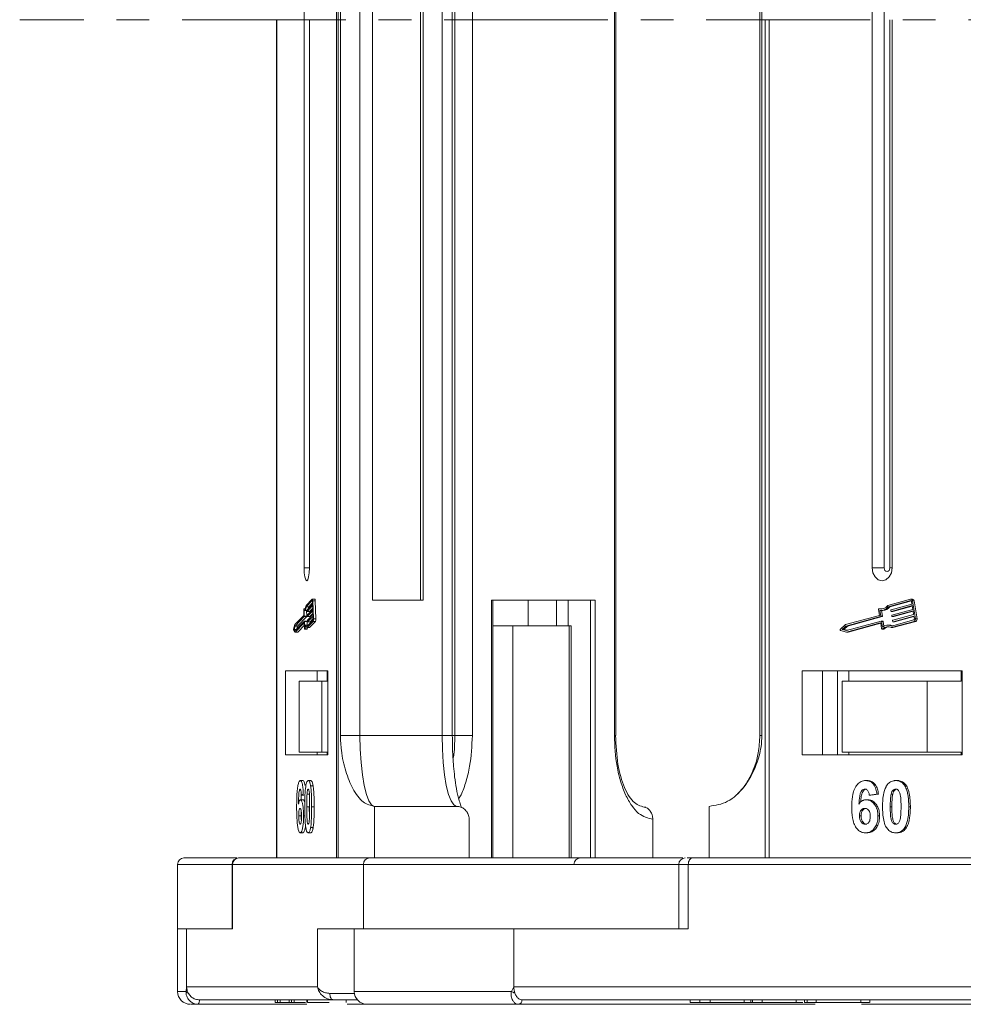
# Model space of a CAD drawing. Header units: millimetres. Extents: x -765 to 710, y 139 to 1172.
# Tile 3 of 76: x -304 to -230, y 369 to 445. Entities that reach past the tile are written whole.
import ezdxf

# ---------------------------------------------------------------- set-up
doc = ezdxf.new("R2010")
doc.units = ezdxf.units.MM
doc.linetypes.add('CENTERX2', pattern=[20.32, 12.7, -2.54, 2.54, -2.54])

msp = doc.modelspace()

# ---------------------------------------------------------------- linework, layer by layer
at = {"color": 7, "linetype": 'Continuous', "lineweight": 15}
for p, q in [((-279.08, 510.493), (-279.08, 445.493)), ((-278.95, 445.493), (-278.95, 510.493)), ((-278.782, 500.993), (-278.782, 445.493)), ((-277.261, 445.493), (-277.261, 500.993)), ((-270.899, 500.993), (-270.899, 445.493)), ((-270.103, 445.493), (-270.103, 500.993)), ((-269.897, 500.993), (-269.897, 445.493)), ((-268.55, 445.493), (-268.55, 500.993)), ((-257.542, 500.993), (-257.542, 445.493)), ((-257.431, 445.493), (-257.431, 500.993)), ((-246.263, 500.993), (-246.263, 445.493)), ((-246.103, 445.493), (-246.103, 500.993)), ((-276.282, 490.493), (-276.282, 445.493)), ((-272.571, 445.493), (-272.571, 490.493)), ((-272.367, 445.493), (-272.367, 490.493)), ((-281.593, 487.993), (-281.593, 445.493)), ((-237.56, 487.993), (-237.56, 445.493)), ((-236.627, 487.993), (-236.627, 445.493)), ((-283.739, 445.493), (-283.739, 380.493)), ((-283.696, 380.493), (-283.696, 445.493)), ((-281.593, 445.493), (-281.593, 402.993)), ((-281.184, 402.993), (-281.184, 445.493)), ((-279.08, 445.493), (-279.08, 380.493)), ((-278.95, 380.493), (-278.95, 445.493)), ((-278.782, 445.493), (-278.782, 389.993)), ((-277.261, 389.993), (-277.261, 445.493)), ((-276.282, 445.493), (-276.282, 400.493)), ((-272.571, 400.493), (-272.571, 445.493)), ((-272.367, 400.493), (-272.367, 445.493)), ((-270.899, 445.493), (-270.899, 389.993)), ((-270.103, 389.993), (-270.103, 445.493)), ((-269.897, 445.493), (-269.897, 389.993)), ((-268.55, 389.993), (-268.55, 445.493)), ((-257.542, 445.493), (-257.542, 389.993)), ((-257.431, 389.993), (-257.431, 445.493)), ((-246.263, 445.493), (-246.263, 389.993)), ((-246.103, 389.993), (-246.103, 445.493)), ((-245.841, 445.493), (-245.841, 380.493)), ((-245.544, 380.493), (-245.544, 445.493)), ((-237.56, 445.493), (-237.56, 402.993)), ((-236.627, 445.493), (-236.627, 402.993)), ((-236.185, 402.993), (-236.185, 445.493)), ((-236.008, 402.993), (-236.008, 445.493)), ((-281.184, 402.993), (-281.593, 402.993)), ((-236.627, 402.993), (-237.56, 402.993)), ((-236.008, 402.993), (-236.185, 402.993)), ((-280.971, 400.56), (-281.437, 400.078)), ((-280.966, 400.445), (-281.425, 399.971)), ((-281.368, 399.73), (-280.942, 400.17)), ((-281.229, 399.971), (-280.946, 400.263)), ((-280.961, 400.445), (-280.966, 400.445)), ((-280.768, 400.563), (-280.964, 400.563)), ((-280.942, 400.17), (-280.952, 400.399)), ((-280.869, 399.045), (-280.928, 400.424)), ((-280.928, 400.424), (-280.733, 400.424)), ((-280.673, 399.045), (-280.733, 400.424)), ((-276.282, 400.493), (-272.367, 400.493)), ((-259.021, 400.493), (-267.072, 400.493)), ((-267.072, 400.493), (-267.072, 380.493)), ((-266.96, 380.493), (-266.96, 400.493)), ((-264.236, 400.493), (-264.236, 398.493)), ((-262.02, 400.493), (-262.02, 398.493)), ((-261.131, 398.493), (-261.131, 400.493)), ((-259.383, 400.493), (-259.383, 380.493)), ((-259.021, 380.493), (-259.021, 400.493)), ((-234.585, 400.56), (-236.353, 400.078)), ((-234.566, 400.445), (-236.306, 399.971)), ((-236.18, 399.971), (-234.52, 400.423)), ((-236.091, 399.73), (-234.474, 400.17)), ((-234.547, 400.445), (-234.566, 400.445)), ((-234.43, 400.563), (-234.557, 400.563)), ((-234.474, 400.17), (-234.512, 400.399)), ((-234.197, 399.045), (-234.423, 400.424)), ((-234.423, 400.424), (-234.297, 400.424)), ((-234.071, 399.045), (-234.297, 400.424)), ((-281.626, 399.747), (-281.606, 399.303)), ((-281.526, 399.818), (-281.614, 399.818)), ((-281.611, 399.817), (-281.527, 399.817)), ((-281.598, 399.685), (-281.579, 399.241)), ((-281.569, 399.675), (-281.373, 399.675)), ((-281.229, 399.971), (-281.425, 399.971)), ((-281.383, 399.241), (-281.402, 399.675)), ((-281.37, 399.637), (-281.372, 399.695)), ((-281.364, 399.614), (-281.168, 399.614)), ((-280.937, 400.055), (-281.363, 399.615)), ((-281.167, 399.615), (-281.363, 399.615)), ((-281.35, 399.327), (-280.925, 399.767)), ((-280.92, 399.652), (-281.345, 399.212)), ((-281.333, 398.925), (-280.907, 399.365)), ((-281.167, 399.615), (-280.929, 399.861)), ((-281.15, 399.212), (-280.911, 399.459)), ((-280.925, 399.767), (-280.937, 400.055)), ((-280.907, 399.365), (-280.92, 399.652)), ((-237.069, 399.747), (-236.996, 399.303)), ((-236.898, 399.818), (-237.024, 399.818)), ((-237.014, 399.817), (-236.887, 399.817)), ((-236.965, 399.685), (-236.893, 399.241)), ((-236.887, 399.817), (-236.898, 399.818)), ((-236.854, 399.675), (-236.728, 399.675)), ((-236.767, 399.241), (-236.838, 399.675)), ((-236.18, 399.971), (-236.306, 399.971)), ((-236.099, 399.637), (-236.108, 399.695)), ((-236.076, 399.614), (-235.95, 399.614)), ((-234.456, 400.055), (-236.072, 399.615)), ((-235.946, 399.615), (-236.072, 399.615)), ((-236.025, 399.327), (-234.408, 399.767)), ((-234.39, 399.652), (-236.006, 399.212)), ((-235.959, 398.925), (-234.342, 399.365)), ((-235.946, 399.615), (-234.45, 400.022)), ((-235.88, 399.212), (-234.384, 399.62)), ((-234.408, 399.767), (-234.456, 400.055)), ((-234.342, 399.365), (-234.39, 399.652)), ((-282.301, 398.585), (-282.404, 398.234)), ((-281.606, 399.303), (-282.301, 398.585)), ((-281.584, 399.206), (-282.292, 398.475)), ((-282.277, 398.13), (-281.569, 398.862)), ((-282.277, 398.01), (-281.587, 398.722)), ((-282.096, 398.475), (-281.388, 399.206)), ((-281.585, 398.722), (-281.587, 398.722)), ((-281.388, 399.206), (-281.584, 399.206)), ((-281.58, 398.7), (-281.562, 398.284)), ((-281.383, 399.241), (-281.579, 399.241)), ((-281.372, 398.862), (-281.568, 398.862)), ((-281.562, 398.839), (-281.543, 398.395)), ((-281.366, 398.839), (-281.562, 398.839)), ((-281.353, 398.547), (-281.366, 398.839)), ((-281.363, 398.355), (-280.897, 398.836)), ((-281.36, 398.477), (-280.902, 398.951)), ((-281.353, 399.235), (-281.355, 399.293)), ((-281.347, 399.212), (-281.151, 399.212)), ((-281.15, 399.212), (-281.345, 399.212)), ((-281.335, 398.833), (-281.338, 398.89)), ((-281.329, 398.81), (-281.134, 398.81)), ((-280.902, 399.25), (-281.328, 398.81)), ((-281.132, 398.81), (-281.328, 398.81)), ((-281.167, 398.355), (-280.701, 398.836)), ((-281.132, 398.81), (-280.894, 399.057)), ((-280.892, 399.02), (-280.902, 399.25)), ((-280.897, 398.836), (-280.701, 398.836)), ((-280.673, 399.045), (-280.869, 399.045)), ((-239.633, 398.585), (-240.023, 398.234)), ((-236.996, 399.303), (-239.633, 398.585)), ((-236.91, 399.206), (-239.596, 398.475)), ((-239.54, 398.13), (-236.854, 398.862)), ((-239.539, 398.01), (-236.924, 398.722)), ((-239.47, 398.475), (-236.784, 399.206)), ((-239.413, 398.01), (-236.896, 398.696)), ((-236.915, 398.722), (-236.924, 398.722)), ((-236.784, 399.206), (-236.91, 399.206)), ((-236.897, 398.7), (-236.829, 398.284)), ((-236.767, 399.241), (-236.893, 399.241)), ((-236.723, 398.862), (-236.849, 398.862)), ((-236.827, 398.839), (-236.754, 398.395)), ((-236.701, 398.839), (-236.827, 398.839)), ((-236.64, 398.471), (-236.701, 398.839)), ((-236.071, 398.355), (-234.302, 398.836)), ((-236.062, 398.477), (-234.321, 398.951)), ((-236.033, 399.235), (-236.042, 399.293)), ((-236.01, 399.212), (-235.884, 399.212)), ((-235.88, 399.212), (-236.006, 399.212)), ((-235.967, 398.833), (-235.976, 398.89)), ((-235.945, 398.81), (-235.818, 398.81)), ((-235.944, 398.355), (-234.176, 398.836)), ((-234.324, 399.25), (-235.94, 398.81)), ((-235.814, 398.81), (-235.94, 398.81)), ((-235.814, 398.81), (-234.318, 399.217)), ((-234.286, 399.02), (-234.324, 399.25)), ((-234.302, 398.836), (-234.176, 398.836)), ((-234.071, 399.045), (-234.197, 399.045)), ((-282.399, 398.128), (-282.277, 398.01)), ((-282.292, 398.475), (-282.367, 398.217)), ((-282.367, 398.217), (-282.277, 398.13)), ((-282.193, 398.217), (-282.367, 398.217)), ((-282.096, 398.475), (-282.292, 398.475)), ((-282.081, 398.01), (-282.277, 398.01)), ((-282.162, 398.249), (-282.096, 398.475)), ((-282.081, 398.01), (-281.573, 398.535)), ((-281.551, 398.237), (-281.355, 398.237)), ((-281.348, 398.249), (-281.543, 398.249)), ((-281.293, 398.547), (-281.435, 398.547)), ((-281.167, 398.355), (-281.363, 398.355)), ((-265.403, 398.493), (-266.96, 398.493)), ((-265.403, 380.493), (-265.403, 398.493)), ((-265.403, 398.493), (-261.045, 398.493)), ((-261.045, 398.493), (-261.045, 380.493)), ((-260.878, 398.493), (-261.045, 398.493)), ((-260.878, 380.493), (-260.878, 398.493)), ((-240.006, 398.128), (-239.539, 398.01)), ((-239.596, 398.475), (-239.883, 398.217)), ((-239.883, 398.217), (-239.54, 398.13)), ((-239.757, 398.217), (-239.883, 398.217)), ((-239.757, 398.217), (-239.47, 398.475)), ((-239.479, 398.147), (-239.757, 398.217)), ((-239.47, 398.475), (-239.596, 398.475)), ((-239.413, 398.01), (-239.539, 398.01)), ((-236.784, 398.237), (-236.658, 398.237)), ((-236.63, 398.249), (-236.757, 398.249)), ((-236.219, 398.547), (-236.345, 398.547)), ((-235.944, 398.355), (-236.071, 398.355)), ((-279.752, 394.993), (-283.024, 394.993)), ((-283.024, 394.993), (-283.024, 388.493)), ((-280.577, 394.993), (-280.577, 394.193)), ((-279.795, 394.993), (-279.795, 394.193)), ((-279.752, 388.493), (-279.752, 394.993)), ((-230.576, 394.993), (-242.992, 394.993)), ((-242.992, 394.993), (-242.992, 388.493)), ((-241.416, 394.993), (-241.416, 388.493)), ((-240.256, 388.493), (-240.256, 394.993)), ((-239.375, 394.993), (-239.375, 394.193)), ((-230.662, 394.193), (-230.662, 394.993)), ((-230.576, 388.493), (-230.576, 394.993)), ((-281.963, 394.193), (-281.963, 388.693)), ((-281.963, 394.193), (-280.225, 394.193)), ((-280.225, 388.693), (-280.225, 394.193)), ((-280.225, 394.193), (-279.752, 394.193)), ((-239.893, 394.193), (-239.893, 388.693)), ((-239.893, 394.193), (-233.297, 394.193)), ((-233.297, 388.693), (-233.297, 394.193)), ((-233.297, 394.193), (-230.662, 394.193)), ((-278.782, 389.993), (-277.261, 389.993)), ((-277.261, 389.993), (-270.899, 389.993)), ((-270.899, 389.993), (-270.103, 389.993)), ((-270.103, 389.993), (-269.897, 389.993)), ((-269.897, 389.993), (-268.55, 389.993)), ((-257.542, 389.993), (-257.431, 389.993)), ((-246.263, 389.993), (-246.103, 389.993)), ((-281.963, 388.693), (-280.225, 388.693)), ((-280.577, 388.693), (-280.577, 388.493)), ((-279.752, 388.693), (-280.225, 388.693)), ((-279.795, 388.493), (-279.795, 388.693)), ((-239.893, 388.693), (-233.297, 388.693)), ((-239.375, 388.493), (-239.375, 388.693)), ((-230.662, 388.693), (-233.297, 388.693)), ((-230.662, 388.693), (-230.662, 388.493)), ((-283.024, 388.493), (-279.752, 388.493)), ((-242.992, 388.493), (-230.576, 388.493)), ((-281.882, 386.493), (-281.686, 386.493)), ((-281.274, 386.493), (-281.079, 386.493)), ((-238.041, 386.493), (-237.915, 386.493)), ((-235.736, 386.493), (-235.61, 386.493)), ((-281.087, 386.082), (-280.892, 386.082)), ((-235.026, 386.082), (-234.9, 386.082)), ((-281.878, 385.006), (-281.682, 385.006)), ((-281.657, 385.449), (-281.814, 385.365)), ((-281.814, 385.365), (-281.619, 385.365)), ((-281.171, 385.434), (-281.367, 385.434)), ((-238.026, 385.006), (-237.9, 385.006)), ((-237.189, 385.449), (-237.786, 385.365)), ((-237.786, 385.365), (-237.66, 385.365)), ((-237.66, 385.365), (-237.063, 385.449)), ((-237.189, 385.449), (-237.063, 385.449)), ((-235.961, 385.434), (-236.088, 385.434)), ((-281.385, 384.466), (-281.189, 384.466)), ((-281.007, 384.466), (-280.811, 384.466)), ((-276.137, 384.493), (-276.137, 380.493)), ((-276.137, 384.493), (-269.774, 384.493)), ((-250.195, 380.493), (-250.195, 384.493)), ((-236.154, 384.466), (-236.028, 384.466)), ((-234.721, 384.466), (-234.595, 384.466)), ((-282.014, 383.764), (-281.818, 383.764)), ((-281.636, 383.746), (-281.526, 383.746)), ((-268.795, 380.493), (-268.795, 383.493)), ((-254.561, 383.493), (-254.561, 380.493)), ((-238.542, 383.764), (-238.416, 383.764)), ((-237.109, 383.746), (-236.983, 383.746)), ((-281.088, 382.848), (-280.892, 382.848)), ((-235.029, 382.848), (-234.902, 382.848)), ((-281.893, 382.442), (-281.698, 382.442)), ((-281.274, 382.442), (-281.079, 382.442)), ((-238.086, 382.442), (-237.959, 382.442)), ((-235.736, 382.442), (-235.61, 382.442)), ((-276.508, 380.493), (-286.645, 380.493)), ((-276.508, 380.493), (-276.137, 380.493)), ((-213.023, 380.493), (-251.493, 380.493)), ((-291.407, 379.993), (-291.407, 374.993)), ((-291.407, 379.993), (-287.177, 379.993)), ((-287.177, 379.993), (-287.177, 374.993)), ((-287.177, 379.993), (-287.135, 379.993)), ((-287.135, 379.993), (-276.998, 379.993)), ((-287.135, 374.993), (-287.135, 379.993)), ((-276.998, 379.993), (-276.998, 374.993)), ((-276.998, 379.993), (-252.547, 379.993)), ((-252.547, 379.993), (-252.547, 374.993)), ((-252.547, 379.993), (-251.808, 379.993)), ((-251.808, 374.993), (-251.808, 379.993)), ((-251.808, 379.993), (-213.338, 379.993)), ((-291.407, 374.993), (-291.407, 370.143)), ((-291.407, 374.993), (-290.699, 374.993)), ((-290.699, 370.493), (-290.699, 374.993)), ((-290.699, 374.993), (-287.135, 374.993)), ((-280.562, 374.993), (-280.562, 370.493)), ((-276.998, 374.993), (-280.562, 374.993)), ((-277.706, 374.993), (-277.706, 370.143)), ((-276.998, 374.993), (-265.333, 374.993)), ((-265.333, 370.493), (-265.333, 374.993)), ((-265.333, 374.993), (-251.808, 374.993)), ((-290.746, 370.143), (-290.699, 370.493)), ((-280.562, 370.493), (-290.699, 370.493)), ((-265.514, 370.143), (-265.333, 370.493)), ((-226.863, 370.493), (-265.333, 370.493)), ((-291.407, 370.143), (-290.746, 370.143)), ((-279.604, 369.993), (-277.694, 369.993)), ((-277.706, 370.143), (-265.514, 370.143)), ((-289.79, 369.143), (-289.793, 369.143)), ((-281.39, 369.143), (-289.79, 369.143)), ((-289.72, 369.493), (-279.354, 369.493)), ((-289.718, 369.493), (-283.844, 369.493)), ((-283.844, 369.493), (-283.844, 369.293)), ((-283.844, 369.293), (-283.648, 369.293)), ((-283.648, 369.493), (-283.648, 369.293)), ((-283.648, 369.293), (-283.438, 369.293)), ((-283.438, 369.493), (-283.438, 369.293)), ((-283.438, 369.293), (-282.743, 369.293)), ((-282.743, 369.493), (-282.743, 369.293)), ((-282.743, 369.293), (-282.573, 369.293)), ((-282.573, 369.493), (-282.573, 369.293)), ((-282.573, 369.293), (-282.376, 369.293)), ((-282.376, 369.493), (-282.376, 369.293)), ((-282.376, 369.293), (-281.489, 369.293)), ((-281.393, 369.493), (-281.393, 369.293)), ((-281.326, 369.493), (-281.326, 369.293)), ((-279.306, 369.493), (-279.392, 369.501)), ((-278.323, 369.493), (-278.323, 369.293)), ((-276.873, 369.143), (-278.259, 369.143)), ((-241.967, 369.143), (-264.973, 369.143)), ((-264.703, 369.493), (-225.365, 369.493)), ((-264.701, 369.493), (-251.657, 369.493)), ((-255.898, 369.143), (-255.895, 369.143)), ((-251.657, 369.493), (-251.657, 369.293)), ((-251.657, 369.293), (-250.911, 369.293)), ((-250.911, 369.493), (-250.911, 369.293)), ((-250.911, 369.293), (-250.115, 369.293)), ((-250.115, 369.493), (-250.115, 369.293)), ((-250.115, 369.293), (-247.479, 369.293)), ((-247.479, 369.493), (-247.479, 369.293)), ((-247.479, 369.293), (-246.953, 369.293)), ((-246.953, 369.493), (-246.953, 369.293)), ((-246.953, 369.293), (-246.832, 369.293)), ((-246.832, 369.493), (-246.832, 369.293)), ((-246.832, 369.293), (-246.086, 369.293)), ((-246.086, 369.493), (-246.086, 369.293)), ((-246.086, 369.293), (-243.458, 369.293)), ((-243.458, 369.493), (-243.458, 369.293)), ((-243.458, 369.293), (-242.944, 369.293)), ((-242.812, 369.493), (-242.812, 369.293)), ((-242.597, 369.493), (-242.597, 369.293)), ((-241.903, 369.493), (-241.903, 369.293)), ((-241.87, 369.293), (-241.468, 369.293)), ((-238.436, 369.493), (-238.436, 369.293)), ((-224.885, 369.143), (-238.371, 369.143)), ((-237.744, 369.293), (-237.744, 369.493))]:
    msp.add_line(p, q, dxfattribs=at)
at = {"color": 1, "linetype": 'CENTERX2', "lineweight": 13}
msp.add_line((534.443, 445.493), (-303.64, 445.493), dxfattribs=at)
at = {"color": 7, "linetype": 'Continuous', "lineweight": 15, "flags": 128}
for points in [[(-281.593, 402.993), (-281.577, 402.61), (-281.533, 402.286), (-281.466, 402.069), (-281.388, 401.993), (-281.31, 402.069), (-281.243, 402.286), (-281.199, 402.61), (-281.184, 402.993)], [(-237.56, 402.993), (-237.501, 402.61), (-237.333, 402.286), (-237.081, 402.069), (-236.784, 401.993), (-236.487, 402.069), (-236.235, 402.286), (-236.067, 402.61), (-236.008, 402.993)], [(-236.627, 402.993), (-236.61, 402.884), (-236.562, 402.791), (-236.49, 402.73), (-236.406, 402.708), (-236.321, 402.73), (-236.249, 402.791), (-236.201, 402.884), (-236.185, 402.993)], [(-281.611, 399.817), (-281.587, 399.797), (-281.564, 399.793), (-281.54, 399.804), (-281.517, 399.831), (-281.494, 399.872), (-281.473, 399.928), (-281.454, 399.997), (-281.437, 400.078)], [(-280.971, 400.56), (-280.964, 400.563), (-280.957, 400.56), (-280.95, 400.551), (-280.944, 400.535), (-280.938, 400.513), (-280.934, 400.487), (-280.93, 400.457), (-280.928, 400.424)], [(-280.952, 400.399), (-280.953, 400.41), (-280.954, 400.42), (-280.955, 400.429), (-280.957, 400.436), (-280.959, 400.442), (-280.961, 400.445), (-280.964, 400.446), (-280.966, 400.445)], [(-280.733, 400.424), (-280.735, 400.457), (-280.738, 400.487), (-280.743, 400.513), (-280.748, 400.535), (-280.754, 400.551), (-280.761, 400.56), (-280.768, 400.563)], [(-281.626, 399.747), (-281.626, 399.762), (-281.625, 399.777), (-281.624, 399.79), (-281.622, 399.802), (-281.62, 399.811), (-281.617, 399.816), (-281.614, 399.818), (-281.611, 399.817)], [(-281.425, 399.971), (-281.442, 399.893), (-281.462, 399.826), (-281.482, 399.77), (-281.505, 399.726), (-281.527, 399.696), (-281.551, 399.679), (-281.575, 399.675), (-281.598, 399.685)], [(-281.363, 399.615), (-281.364, 399.614), (-281.365, 399.614), (-281.366, 399.616), (-281.367, 399.619), (-281.368, 399.622), (-281.369, 399.627), (-281.37, 399.632), (-281.37, 399.637)], [(-281.262, 399.839), (-281.247, 399.893), (-281.229, 399.971)], [(-281.168, 399.614), (-281.168, 399.614), (-281.167, 399.615)], [(-237.069, 399.747), (-237.07, 399.762), (-237.068, 399.777), (-237.063, 399.79), (-237.056, 399.802), (-237.047, 399.811), (-237.036, 399.816), (-237.025, 399.818), (-237.014, 399.817)], [(-236.791, 399.796), (-236.798, 399.797), (-236.887, 399.817)], [(-235.95, 399.614), (-235.95, 399.614), (-235.946, 399.615)], [(-281.587, 398.722), (-281.586, 398.723), (-281.585, 398.723), (-281.584, 398.721), (-281.583, 398.718), (-281.582, 398.715), (-281.581, 398.71), (-281.581, 398.705), (-281.58, 398.7)], [(-281.569, 398.862), (-281.568, 398.862), (-281.567, 398.862), (-281.565, 398.86), (-281.564, 398.857), (-281.563, 398.854), (-281.563, 398.849), (-281.562, 398.844), (-281.562, 398.839)], [(-281.366, 398.839), (-281.366, 398.844), (-281.367, 398.849), (-281.368, 398.854), (-281.369, 398.857), (-281.37, 398.86), (-281.371, 398.862), (-281.372, 398.862)], [(-281.345, 399.212), (-281.347, 399.212), (-281.348, 399.212), (-281.349, 399.214), (-281.35, 399.217), (-281.351, 399.22), (-281.352, 399.225), (-281.352, 399.23), (-281.353, 399.235)], [(-281.328, 398.81), (-281.329, 398.81), (-281.33, 398.81), (-281.332, 398.812), (-281.333, 398.814), (-281.333, 398.818), (-281.334, 398.822), (-281.335, 398.827), (-281.335, 398.833)], [(-281.151, 399.212), (-281.151, 399.212), (-281.15, 399.212)], [(-281.134, 398.81), (-281.133, 398.81), (-281.132, 398.81)], [(-235.884, 399.212), (-235.884, 399.212), (-235.88, 399.212)], [(-235.818, 398.81), (-235.818, 398.81), (-235.814, 398.81)], [(-281.543, 398.249), (-281.546, 398.242), (-281.549, 398.238), (-281.552, 398.238), (-281.555, 398.241), (-281.557, 398.248), (-281.56, 398.258), (-281.561, 398.27), (-281.562, 398.284)], [(-281.543, 398.395), (-281.522, 398.451), (-281.5, 398.494), (-281.477, 398.525), (-281.453, 398.543), (-281.43, 398.546), (-281.406, 398.537), (-281.383, 398.513), (-281.36, 398.477)], [(-281.543, 398.249), (-281.523, 398.314), (-281.502, 398.365), (-281.479, 398.402), (-281.456, 398.423), (-281.432, 398.429), (-281.408, 398.42), (-281.385, 398.395), (-281.363, 398.355)], [(-281.355, 398.237), (-281.353, 398.238), (-281.35, 398.242), (-281.348, 398.249)], [(-281.348, 398.249), (-281.328, 398.314), (-281.311, 398.355)], [(-236.757, 398.249), (-236.766, 398.242), (-236.778, 398.238), (-236.789, 398.238), (-236.8, 398.241), (-236.81, 398.248), (-236.819, 398.258), (-236.825, 398.27), (-236.829, 398.284)], [(-276.137, 384.493), (-276.356, 384.599), (-276.567, 384.912), (-276.761, 385.42), (-276.932, 386.104), (-277.072, 386.937), (-277.176, 387.888), (-277.24, 388.92), (-277.261, 389.993)], [(-270.899, 389.993), (-270.877, 388.92), (-270.813, 387.888), (-270.709, 386.937), (-270.569, 386.104), (-270.399, 385.42), (-270.204, 384.912), (-269.993, 384.599), (-269.774, 384.493)], [(-269.897, 389.993), (-269.946, 388.92), (-270.023, 388.279)], [(-251.808, 379.993), (-251.802, 380.09), (-251.784, 380.184), (-251.755, 380.271), (-251.716, 380.346), (-251.668, 380.409), (-251.613, 380.455), (-251.554, 380.483), (-251.493, 380.493)], [(-279.354, 369.493), (-279.403, 369.503), (-279.45, 369.531), (-279.493, 369.577), (-279.531, 369.639), (-279.562, 369.715), (-279.585, 369.802), (-279.599, 369.895), (-279.604, 369.993)]]:
    msp.add_lwpolyline(points, dxfattribs=at)
at = {"color": 7, "linetype": 'Continuous', "lineweight": 15}
for centre, radius, start, end in [((-236.858, 400.388), 0.592, 254.76687, 328.43558), ((-234.565, 400.419), 0.142, 1.77106, 98.23127), ((-234.559, 400.398), 0.0473, 1.77106, 98.23127), ((-234.444, 400.416), 0.148, 2.84754, 84.64316), ((-281.304, 399.703), 0.0693, 157.74345, 187.08697), ((-281.286, 399.301), 0.0693, 157.74345, 187.08697), ((-236.863, 400.353), 0.675, 261.29756, 325.56926), ((-236.754, 400.378), 0.704, 272.12514, 324.63087), ((-236.079, 399.702), 0.03, 112.70639, 193.67636), ((-236.075, 399.638), 0.0236, 181.77106, 278.23127), ((-236.013, 399.3), 0.03, 112.70639, 193.67636), ((-281.648, 399.233), 0.0693, 337.74345, 7.08697), ((-281.452, 399.233), 0.0693, 337.74345, 7.08697), ((-281.269, 398.899), 0.0693, 157.74345, 187.08697), ((-281.03, 399.003), 0.139, 337.74345, 7.08697), ((-281.281, 398.993), 0.416, 337.74345, 7.08697), ((-281.086, 398.993), 0.416, 337.74345, 7.08697), ((-236.921, 398.699), 0.0236, 1.77106, 98.23127), ((-236.922, 399.234), 0.03, 292.70639, 13.67636), ((-236.85, 398.838), 0.0236, 1.77106, 98.23127), ((-236.796, 399.234), 0.03, 292.70639, 13.67636), ((-236.725, 398.838), 0.0246, 2.84754, 84.64316), ((-236.009, 399.236), 0.0236, 181.77106, 278.23127), ((-235.947, 398.897), 0.03, 112.70639, 193.67636), ((-235.943, 398.834), 0.0236, 181.77106, 278.23127), ((-234.344, 399.006), 0.06, 292.70639, 13.67636), ((-234.372, 399.002), 0.18, 292.70639, 13.67636), ((-234.246, 399.002), 0.18, 292.70639, 13.67636), ((-282.235, 398.188), 0.175, 164.87557, 200.07226), ((-239.979, 398.187), 0.0644, 132.93971, 245.68289), ((-236.347, 397.868), 0.559, 60.3608, 137.05481), ((-236.347, 397.921), 0.625, 62.87791, 130.67442), ((-236.659, 398.277), 0.0392, 270.9146, 316.26926), ((-236.203, 397.837), 0.594, 97.58574, 135.98631), ((-236.22, 397.934), 0.613, 67.15343, 89.8647), ((-290.907, 379.993), 0.5, 90, 180), ((-286.677, 379.993), 0.5, 90, 180), ((-286.64, 379.998), 0.495, 90.61838, 180.60531), ((-276.503, 379.998), 0.495, 90.61838, 180.60531), ((-260.177, 379.993), 0.5, 90, 180), ((-252.047, 379.993), 0.5, 90, 180), ((-290.407, 370.143), 1, 180, 270), ((-290.517, 370.274), 0.263, 209.77451, 255.89078), ((-276.706, 370.143), 1, 180, 270), ((-264.931, 371.017), 1.051, 236.30888, 251.90664), ((-290.203, 369.41), 0.49, 326.88023, 9.69209), ((-290.2, 369.409), 0.489, 327.0089, 9.87621), ((-265.02, 369.459), 0.319, 278.09832, 6.1426), ((-265.018, 369.458), 0.318, 278.09796, 6.27563)]:
    msp.add_arc(centre, radius, start, end, dxfattribs=at)
for points, knots in [([(-278.782, 389.993), (-278.764, 389.602), (-278.718, 388.604), (-278.376, 387.149), (-277.809, 385.737), (-277.036, 384.7), (-276.435, 384.562), (-276.137, 384.493)], [0, 0, 0, 0, 0.125713, 0.321276, 0.524466, 0.763484, 1, 1, 1, 1]), ([(-269.36, 384.38), (-269.393, 384.448), (-269.465, 384.592), (-269.625, 385.085), (-269.787, 385.816), (-269.92, 386.711), (-270.006, 387.545), (-270.062, 388.35), (-270.097, 389.154), (-270.101, 389.721), (-270.103, 389.993)], [0, 0, 0, 0, 0.108442, 0.232345, 0.40408, 0.554924, 0.675736, 0.775637, 0.892298, 1, 1, 1, 1]), ([(-269.609, 385.068), (-269.546, 385.174), (-269.32, 385.554), (-269.026, 386.412), (-268.65, 387.913), (-268.589, 389.174), (-268.55, 389.993)], [0, 0, 0, 0, 0.093017, 0.331807, 0.565634, 1, 1, 1, 1]), ([(-257.542, 389.993), (-257.503, 389.175), (-257.441, 387.917), (-257.07, 386.404), (-256.685, 385.363), (-256.207, 384.524), (-255.513, 383.713), (-254.936, 383.58), (-254.561, 383.493)], [0, 0, 0, 0, 0.239457, 0.368361, 0.5, 0.631639, 0.760543, 1, 1, 1, 1]), ([(-255.11, 384.417), (-255.41, 384.482), (-256.014, 384.613), (-256.793, 385.861), (-257.347, 387.713), (-257.409, 389.228), (-257.441, 389.993)], [0, 0, 0, 0, 0.244697, 0.492475, 0.744034, 1, 1, 1, 1]), ([(-250.195, 384.493), (-249.708, 384.569), (-248.734, 384.722), (-247.438, 385.912), (-246.584, 387.462), (-246.161, 388.907), (-246.118, 389.699), (-246.103, 389.993)], [0, 0, 0, 0, 0.249096, 0.498243, 0.745205, 0.90541, 1, 1, 1, 1]), ([(-246.263, 389.993), (-246.286, 389.534), (-246.318, 388.895), (-246.523, 388.005), (-246.757, 387.295), (-247.13, 386.538), (-247.549, 385.906), (-247.868, 385.599), (-248.004, 385.467)], [0, 0, 0, 0, 0.254263, 0.354083, 0.518608, 0.68716, 0.866461, 1, 1, 1, 1]), ([(-282.171, 384.439), (-282.17, 384.572), (-282.169, 384.974), (-282.15, 385.53), (-282.093, 386.038), (-282.022, 386.341), (-281.947, 386.479), (-281.899, 386.489), (-281.882, 386.493)], [0, 0, 0, 0, 0.142337, 0.429127, 0.589943, 0.751205, 0.909895, 1, 1, 1, 1]), ([(-281.882, 386.493), (-281.854, 386.482), (-281.804, 386.463), (-281.74, 386.279), (-281.69, 386.002), (-281.667, 385.705), (-281.659, 385.506), (-281.657, 385.449)], [0, 0, 0, 0, 0.242691, 0.439002, 0.635006, 0.895059, 1, 1, 1, 1]), ([(-281.521, 386.134), (-281.523, 386.15), (-281.538, 386.271), (-281.586, 386.407), (-281.642, 386.487), (-281.675, 386.491), (-281.686, 386.493)], [0, 0, 0, 0, 0.059323, 0.467981, 0.83268, 1, 1, 1, 1]), ([(-281.461, 386.087), (-281.452, 386.137), (-281.433, 386.239), (-281.399, 386.354), (-281.36, 386.437), (-281.326, 386.475), (-281.297, 386.49), (-281.282, 386.492), (-281.274, 386.493)], [0, 0, 0, 0, 0.193776, 0.3936, 0.587864, 0.788908, 0.894169, 1, 1, 1, 1]), ([(-281.274, 386.493), (-281.261, 386.491), (-281.233, 386.486), (-281.193, 386.442), (-281.154, 386.365), (-281.124, 386.266), (-281.102, 386.168), (-281.092, 386.111), (-281.087, 386.082)], [0, 0, 0, 0, 0.192627, 0.388684, 0.582013, 0.783201, 0.891038, 1, 1, 1, 1]), ([(-280.892, 386.082), (-280.901, 386.132), (-280.919, 386.233), (-280.953, 386.351), (-280.992, 386.435), (-281.026, 386.475), (-281.056, 386.49), (-281.071, 386.492), (-281.079, 386.493)], [0, 0, 0, 0, 0.192795, 0.391133, 0.584584, 0.78508, 0.892229, 1, 1, 1, 1]), ([(-239.139, 384.439), (-239.137, 384.572), (-239.13, 384.974), (-239.06, 385.53), (-238.844, 386.038), (-238.575, 386.341), (-238.287, 386.479), (-238.106, 386.489), (-238.041, 386.493)], [0, 0, 0, 0, 0.142337, 0.429127, 0.589943, 0.751205, 0.909895, 1, 1, 1, 1]), ([(-238.041, 386.493), (-237.935, 386.482), (-237.744, 386.463), (-237.502, 386.279), (-237.315, 386.002), (-237.225, 385.705), (-237.197, 385.506), (-237.189, 385.449)], [0, 0, 0, 0, 0.2426908, 0.4390024, 0.635006, 0.8950587, 1, 1, 1, 1]), ([(-237.063, 385.449), (-237.084, 385.581), (-237.127, 385.846), (-237.292, 386.189), (-237.531, 386.412), (-237.75, 386.486), (-237.875, 386.491), (-237.915, 386.493)], [0, 0, 0, 0, 0.241162, 0.485196, 0.708842, 0.908431, 1, 1, 1, 1]), ([(-236.444, 386.087), (-236.409, 386.137), (-236.339, 386.239), (-236.208, 386.354), (-236.062, 386.437), (-235.931, 386.475), (-235.821, 386.49), (-235.765, 386.492), (-235.736, 386.493)], [0, 0, 0, 0, 0.193776, 0.3936, 0.587864, 0.788908, 0.894169, 1, 1, 1, 1]), ([(-235.736, 386.493), (-235.684, 386.491), (-235.58, 386.486), (-235.426, 386.442), (-235.278, 386.365), (-235.166, 386.266), (-235.083, 386.168), (-235.045, 386.111), (-235.026, 386.082)], [0, 0, 0, 0, 0.192627, 0.388684, 0.582013, 0.783201, 0.891038, 1, 1, 1, 1]), ([(-234.9, 386.082), (-234.934, 386.132), (-235.004, 386.233), (-235.134, 386.351), (-235.28, 386.435), (-235.412, 386.475), (-235.523, 386.49), (-235.581, 386.492), (-235.61, 386.493)], [0, 0, 0, 0, 0.192795, 0.391133, 0.584584, 0.78508, 0.892229, 1, 1, 1, 1]), ([(-281.902, 385.826), (-281.913, 385.821), (-281.935, 385.81), (-281.966, 385.71), (-281.995, 385.538), (-282.017, 385.176), (-282.022, 384.876), (-282.026, 384.671)], [0, 0, 0, 0, 0.112049, 0.22438, 0.370115, 0.570276, 1, 1, 1, 1]), ([(-281.814, 385.365), (-281.817, 385.442), (-281.821, 385.564), (-281.84, 385.709), (-281.861, 385.789), (-281.883, 385.822), (-281.897, 385.825), (-281.902, 385.826)], [0, 0, 0, 0, 0.33384, 0.5245467, 0.7163724, 0.8918244, 1, 1, 1, 1]), ([(-281.542, 384.474), (-281.541, 384.607), (-281.54, 384.91), (-281.526, 385.438), (-281.497, 385.858), (-281.464, 386.064), (-281.461, 386.087)], [0, 0, 0, 0, 0.237381, 0.538918, 0.949082, 1, 1, 1, 1]), ([(-281.367, 385.434), (-281.362, 385.503), (-281.354, 385.615), (-281.332, 385.741), (-281.307, 385.807), (-281.287, 385.824), (-281.276, 385.826), (-281.274, 385.826)], [0, 0, 0, 0, 0.334804, 0.542561, 0.750382, 0.970721, 1, 1, 1, 1]), ([(-281.274, 385.826), (-281.263, 385.82), (-281.242, 385.81), (-281.216, 385.736), (-281.193, 385.595), (-281.173, 385.324), (-281.165, 384.928), (-281.165, 384.621), (-281.164, 384.466)], [0, 0, 0, 0, 0.105646, 0.186221, 0.267042, 0.431541, 0.712708, 1, 1, 1, 1]), ([(-281.087, 386.082), (-281.079, 386.028), (-281.063, 385.918), (-281.041, 385.686), (-281.023, 385.391), (-281.013, 385.06), (-281.008, 384.75), (-281.007, 384.561), (-281.007, 384.466)], [0, 0, 0, 0, 0.118432, 0.2393289, 0.4494336, 0.6641784, 0.8318201, 1, 1, 1, 1]), ([(-280.811, 384.466), (-280.812, 384.599), (-280.813, 384.897), (-280.826, 385.387), (-280.852, 385.809), (-280.883, 386.026), (-280.892, 386.082)], [0, 0, 0, 0, 0.2367747, 0.5279276, 0.8783337, 1, 1, 1, 1]), ([(-238.117, 385.826), (-238.159, 385.821), (-238.243, 385.81), (-238.361, 385.71), (-238.471, 385.538), (-238.556, 385.176), (-238.574, 384.876), (-238.587, 384.671)], [0, 0, 0, 0, 0.112049, 0.22438, 0.370115, 0.570276, 1, 1, 1, 1]), ([(-238.449, 384.831), (-238.444, 384.91), (-238.43, 385.116), (-238.389, 385.391), (-238.294, 385.633), (-238.184, 385.763), (-238.075, 385.82), (-238.015, 385.825), (-237.991, 385.826)], [0, 0, 0, 0, 0.187792, 0.48711, 0.651599, 0.817152, 0.928239, 1, 1, 1, 1]), ([(-237.786, 385.365), (-237.795, 385.442), (-237.811, 385.564), (-237.881, 385.709), (-237.963, 385.789), (-238.046, 385.822), (-238.098, 385.825), (-238.117, 385.826)], [0, 0, 0, 0, 0.33384, 0.524547, 0.716372, 0.891824, 1, 1, 1, 1]), ([(-236.751, 384.474), (-236.749, 384.607), (-236.745, 384.91), (-236.689, 385.438), (-236.58, 385.858), (-236.457, 386.064), (-236.444, 386.087)], [0, 0, 0, 0, 0.237381, 0.538918, 0.949082, 1, 1, 1, 1]), ([(-236.088, 385.434), (-236.069, 385.503), (-236.04, 385.615), (-235.956, 385.741), (-235.86, 385.807), (-235.783, 385.824), (-235.741, 385.826), (-235.736, 385.826)], [0, 0, 0, 0, 0.334804, 0.542561, 0.750382, 0.970721, 1, 1, 1, 1]), ([(-235.961, 385.434), (-235.943, 385.503), (-235.914, 385.615), (-235.83, 385.741), (-235.734, 385.807), (-235.657, 385.824), (-235.615, 385.826), (-235.61, 385.826)], [0, 0, 0, 0, 0.3348035, 0.5425606, 0.750382, 0.9707212, 1, 1, 1, 1]), ([(-235.736, 385.826), (-235.692, 385.82), (-235.613, 385.81), (-235.513, 385.736), (-235.428, 385.595), (-235.35, 385.324), (-235.322, 384.928), (-235.32, 384.621), (-235.318, 384.466)], [0, 0, 0, 0, 0.1056461, 0.1862213, 0.267042, 0.4315406, 0.7127076, 1, 1, 1, 1]), ([(-235.026, 386.082), (-234.996, 386.028), (-234.934, 385.918), (-234.852, 385.686), (-234.783, 385.391), (-234.744, 385.06), (-234.724, 384.75), (-234.722, 384.561), (-234.721, 384.466)], [0, 0, 0, 0, 0.118432, 0.2393289, 0.4494336, 0.6641784, 0.8318201, 1, 1, 1, 1]), ([(-234.595, 384.466), (-234.597, 384.599), (-234.601, 384.897), (-234.651, 385.387), (-234.748, 385.809), (-234.869, 386.026), (-234.9, 386.082)], [0, 0, 0, 0, 0.236775, 0.527928, 0.878334, 1, 1, 1, 1]), ([(-282.026, 384.671), (-282.016, 384.719), (-281.997, 384.817), (-281.967, 384.909), (-281.941, 384.958), (-281.921, 384.986), (-281.9, 385.002), (-281.885, 385.005), (-281.878, 385.006)], [0, 0, 0, 0, 0.2436536, 0.4957602, 0.6178923, 0.7415029, 0.8700251, 1, 1, 1, 1]), ([(-281.878, 385.006), (-281.85, 384.993), (-281.794, 384.969), (-281.723, 384.753), (-281.669, 384.451), (-281.64, 384.098), (-281.637, 383.855), (-281.636, 383.746)], [0, 0, 0, 0, 0.210216, 0.421975, 0.620016, 0.831037, 1, 1, 1, 1]), ([(-281.824, 384.977), (-281.823, 385.008), (-281.821, 385.14), (-281.814, 385.267), (-281.808, 385.365)], [0, 0, 0, 0, 0.2329488, 1, 1, 1, 1]), ([(-281.54, 384.772), (-281.541, 384.777), (-281.562, 384.883), (-281.613, 384.979), (-281.662, 384.998), (-281.682, 385.006)], [0, 0, 0, 0, 0.0254344, 0.5962946, 1, 1, 1, 1]), ([(-281.385, 384.466), (-281.384, 384.532), (-281.384, 384.666), (-281.383, 384.847), (-281.381, 385.008), (-281.378, 385.151), (-281.374, 385.294), (-281.369, 385.387), (-281.367, 385.434)], [0, 0, 0, 0, 0.20527, 0.410616, 0.557148, 0.703844, 0.851475, 1, 1, 1, 1]), ([(-238.587, 384.671), (-238.551, 384.719), (-238.478, 384.817), (-238.365, 384.909), (-238.266, 384.958), (-238.19, 384.986), (-238.109, 385.002), (-238.054, 385.005), (-238.026, 385.006)], [0, 0, 0, 0, 0.243654, 0.49576, 0.617892, 0.741503, 0.870025, 1, 1, 1, 1]), ([(-238.026, 385.006), (-237.921, 384.993), (-237.71, 384.969), (-237.439, 384.753), (-237.233, 384.451), (-237.124, 384.098), (-237.114, 383.855), (-237.109, 383.746)], [0, 0, 0, 0, 0.2102159, 0.4219747, 0.6200164, 0.8310369, 1, 1, 1, 1]), ([(-236.983, 383.746), (-236.99, 383.881), (-237.003, 384.152), (-237.143, 384.52), (-237.368, 384.81), (-237.633, 384.983), (-237.822, 384.999), (-237.9, 385.006)], [0, 0, 0, 0, 0.209315, 0.420684, 0.62175, 0.843313, 1, 1, 1, 1]), ([(-236.154, 384.466), (-236.154, 384.532), (-236.153, 384.666), (-236.148, 384.847), (-236.141, 385.008), (-236.13, 385.151), (-236.115, 385.294), (-236.097, 385.387), (-236.088, 385.434)], [0, 0, 0, 0, 0.20527, 0.4106157, 0.5571475, 0.7038444, 0.8514751, 1, 1, 1, 1]), ([(-236.028, 384.466), (-236.028, 384.532), (-236.027, 384.666), (-236.022, 384.847), (-236.015, 385.008), (-236.004, 385.151), (-235.989, 385.294), (-235.971, 385.387), (-235.961, 385.434)], [0, 0, 0, 0, 0.20527, 0.410616, 0.557148, 0.703844, 0.851475, 1, 1, 1, 1]), ([(-281.893, 382.442), (-281.921, 382.452), (-281.977, 382.474), (-282.05, 382.675), (-282.11, 382.98), (-282.159, 383.516), (-282.17, 384.026), (-282.171, 384.381), (-282.171, 384.439)], [0, 0, 0, 0, 0.148269, 0.297647, 0.442421, 0.607851, 0.935658, 1, 1, 1, 1]), ([(-282.014, 383.764), (-282.013, 383.846), (-282.011, 383.982), (-281.992, 384.152), (-281.967, 384.26), (-281.937, 384.329), (-281.915, 384.336), (-281.904, 384.339)], [0, 0, 0, 0, 0.276721, 0.45687, 0.637007, 0.824068, 1, 1, 1, 1]), ([(-281.904, 384.339), (-281.891, 384.334), (-281.865, 384.324), (-281.832, 384.229), (-281.808, 384.094), (-281.795, 383.91), (-281.794, 383.777), (-281.794, 383.707)], [0, 0, 0, 0, 0.2137567, 0.3949441, 0.5765849, 0.7773109, 1, 1, 1, 1]), ([(-281.818, 383.764), (-281.818, 383.848), (-281.818, 383.947), (-281.808, 384.029), (-281.807, 384.041)], [0, 0, 0, 0, 0.858307, 1, 1, 1, 1]), ([(-281.274, 382.442), (-281.302, 382.452), (-281.358, 382.472), (-281.43, 382.67), (-281.489, 382.984), (-281.537, 383.595), (-281.54, 384.115), (-281.542, 384.474)], [0, 0, 0, 0, 0.147528, 0.296569, 0.43214, 0.608737, 1, 1, 1, 1]), ([(-281.274, 383.108), (-281.288, 383.116), (-281.311, 383.129), (-281.337, 383.216), (-281.358, 383.366), (-281.377, 383.638), (-281.383, 384.028), (-281.384, 384.319), (-281.385, 384.466)], [0, 0, 0, 0, 0.125351, 0.2021974, 0.2791824, 0.4597421, 0.727968, 1, 1, 1, 1]), ([(-281.177, 383.609), (-281.181, 383.748), (-281.189, 384.032), (-281.189, 384.319), (-281.189, 384.466)], [0, 0, 0, 0, 0.4880554, 1, 1, 1, 1]), ([(-281.164, 384.466), (-281.164, 384.399), (-281.165, 384.266), (-281.166, 384.085), (-281.168, 383.924), (-281.171, 383.782), (-281.175, 383.64), (-281.179, 383.547), (-281.182, 383.501)], [0, 0, 0, 0, 0.205942, 0.411959, 0.558149, 0.704502, 0.851801, 1, 1, 1, 1]), ([(-281.007, 384.466), (-281.007, 384.332), (-281.008, 384.029), (-281.023, 383.509), (-281.051, 383.086), (-281.083, 382.878), (-281.088, 382.848)], [0, 0, 0, 0, 0.236629, 0.537361, 0.932986, 1, 1, 1, 1]), ([(-280.892, 382.848), (-280.884, 382.902), (-280.868, 383.012), (-280.846, 383.243), (-280.828, 383.542), (-280.817, 383.874), (-280.812, 384.184), (-280.811, 384.372), (-280.811, 384.466)], [0, 0, 0, 0, 0.11827, 0.23888, 0.450732, 0.667209, 0.83334, 1, 1, 1, 1]), ([(-269.774, 384.493), (-269.664, 384.482), (-269.444, 384.46), (-269.15, 384.287), (-268.929, 384.034), (-268.812, 383.752), (-268.8, 383.567), (-268.795, 383.493)], [0, 0, 0, 0, 0.2146939, 0.4293877, 0.6440816, 0.8587754, 1, 1, 1, 1]), ([(-254.561, 383.493), (-254.571, 383.606), (-254.59, 383.831), (-254.745, 384.126), (-254.928, 384.329), (-255.069, 384.385), (-255.116, 384.404)], [0, 0, 0, 0, 0.286071, 0.572143, 0.858214, 1, 1, 1, 1]), ([(-238.086, 382.442), (-238.19, 382.452), (-238.401, 382.474), (-238.68, 382.675), (-238.907, 382.98), (-239.093, 383.516), (-239.136, 384.026), (-239.138, 384.381), (-239.139, 384.439)], [0, 0, 0, 0, 0.148269, 0.297647, 0.442421, 0.607851, 0.935658, 1, 1, 1, 1]), ([(-238.542, 383.764), (-238.538, 383.846), (-238.532, 383.982), (-238.461, 384.152), (-238.366, 384.26), (-238.251, 384.329), (-238.168, 384.336), (-238.127, 384.339)], [0, 0, 0, 0, 0.276721, 0.45687, 0.637007, 0.824068, 1, 1, 1, 1]), ([(-238.416, 383.764), (-238.412, 383.846), (-238.406, 383.982), (-238.335, 384.152), (-238.24, 384.26), (-238.125, 384.329), (-238.041, 384.336), (-238.001, 384.339)], [0, 0, 0, 0, 0.276721, 0.45687, 0.637007, 0.824068, 1, 1, 1, 1]), ([(-238.127, 384.339), (-238.075, 384.334), (-237.978, 384.324), (-237.853, 384.229), (-237.761, 384.094), (-237.713, 383.91), (-237.708, 383.777), (-237.706, 383.707)], [0, 0, 0, 0, 0.213757, 0.394944, 0.576585, 0.777311, 1, 1, 1, 1]), ([(-235.736, 382.442), (-235.841, 382.452), (-236.052, 382.472), (-236.327, 382.67), (-236.55, 382.984), (-236.731, 383.595), (-236.743, 384.115), (-236.751, 384.474)], [0, 0, 0, 0, 0.147528, 0.296569, 0.43214, 0.608737, 1, 1, 1, 1]), ([(-235.736, 383.108), (-235.789, 383.116), (-235.874, 383.129), (-235.975, 383.216), (-236.054, 383.366), (-236.127, 383.638), (-236.149, 384.028), (-236.153, 384.319), (-236.154, 384.466)], [0, 0, 0, 0, 0.125351, 0.202197, 0.279182, 0.459742, 0.727968, 1, 1, 1, 1]), ([(-235.61, 383.108), (-235.663, 383.116), (-235.748, 383.129), (-235.848, 383.216), (-235.928, 383.366), (-236, 383.638), (-236.023, 384.028), (-236.026, 384.319), (-236.028, 384.466)], [0, 0, 0, 0, 0.125351, 0.202197, 0.279182, 0.459742, 0.727968, 1, 1, 1, 1]), ([(-235.318, 384.466), (-235.319, 384.399), (-235.32, 384.266), (-235.324, 384.085), (-235.332, 383.924), (-235.343, 383.782), (-235.357, 383.64), (-235.376, 383.547), (-235.385, 383.501)], [0, 0, 0, 0, 0.205942, 0.411959, 0.558149, 0.704502, 0.851801, 1, 1, 1, 1]), ([(-234.721, 384.466), (-234.723, 384.332), (-234.727, 384.029), (-234.782, 383.509), (-234.889, 383.086), (-235.011, 382.878), (-235.029, 382.848)], [0, 0, 0, 0, 0.236629, 0.537361, 0.932986, 1, 1, 1, 1]), ([(-234.902, 382.848), (-234.872, 382.902), (-234.811, 383.012), (-234.727, 383.243), (-234.658, 383.542), (-234.617, 383.874), (-234.598, 384.184), (-234.596, 384.372), (-234.595, 384.466)], [0, 0, 0, 0, 0.11827, 0.23888, 0.450732, 0.667209, 0.83334, 1, 1, 1, 1]), ([(-281.897, 383.108), (-281.91, 383.115), (-281.938, 383.13), (-281.974, 383.247), (-282, 383.404), (-282.012, 383.586), (-282.013, 383.706), (-282.014, 383.764)], [0, 0, 0, 0, 0.207905, 0.419981, 0.630626, 0.821735, 1, 1, 1, 1]), ([(-281.794, 383.707), (-281.794, 383.621), (-281.796, 383.483), (-281.811, 383.304), (-281.833, 383.195), (-281.863, 383.121), (-281.885, 383.113), (-281.897, 383.108)], [0, 0, 0, 0, 0.288697, 0.463553, 0.639942, 0.801808, 1, 1, 1, 1]), ([(-281.636, 383.746), (-281.638, 383.612), (-281.641, 383.342), (-281.675, 382.96), (-281.733, 382.661), (-281.81, 382.47), (-281.865, 382.451), (-281.893, 382.442)], [0, 0, 0, 0, 0.197831, 0.3973, 0.59891, 0.798741, 1, 1, 1, 1]), ([(-281.803, 383.417), (-281.808, 383.474), (-281.817, 383.586), (-281.818, 383.706), (-281.818, 383.764)], [0, 0, 0, 0, 0.515822, 1, 1, 1, 1]), ([(-281.182, 383.501), (-281.187, 383.432), (-281.194, 383.32), (-281.216, 383.195), (-281.241, 383.129), (-281.262, 383.111), (-281.273, 383.109), (-281.274, 383.108)], [0, 0, 0, 0, 0.333678, 0.540413, 0.747264, 0.961209, 1, 1, 1, 1]), ([(-238.097, 383.108), (-238.15, 383.115), (-238.256, 383.13), (-238.392, 383.247), (-238.49, 383.404), (-238.535, 383.586), (-238.54, 383.706), (-238.542, 383.764)], [0, 0, 0, 0, 0.207905, 0.419981, 0.630626, 0.821735, 1, 1, 1, 1]), ([(-237.971, 383.108), (-238.024, 383.115), (-238.13, 383.13), (-238.266, 383.247), (-238.364, 383.404), (-238.409, 383.586), (-238.414, 383.706), (-238.416, 383.764)], [0, 0, 0, 0, 0.2079047, 0.4199807, 0.6306256, 0.821735, 1, 1, 1, 1]), ([(-237.706, 383.707), (-237.709, 383.621), (-237.714, 383.483), (-237.771, 383.304), (-237.857, 383.195), (-237.968, 383.121), (-238.052, 383.113), (-238.097, 383.108)], [0, 0, 0, 0, 0.288697, 0.463553, 0.639942, 0.801808, 1, 1, 1, 1]), ([(-237.109, 383.746), (-237.115, 383.612), (-237.127, 383.342), (-237.256, 382.96), (-237.477, 382.661), (-237.767, 382.47), (-237.979, 382.451), (-238.086, 382.442)], [0, 0, 0, 0, 0.197831, 0.3973, 0.59891, 0.798741, 1, 1, 1, 1]), ([(-237.959, 382.442), (-237.855, 382.451), (-237.644, 382.469), (-237.362, 382.653), (-237.142, 382.94), (-237.004, 383.319), (-236.99, 383.601), (-236.983, 383.746)], [0, 0, 0, 0, 0.198208, 0.398397, 0.584963, 0.787074, 1, 1, 1, 1]), ([(-235.385, 383.501), (-235.403, 383.432), (-235.433, 383.32), (-235.516, 383.195), (-235.61, 383.129), (-235.687, 383.111), (-235.73, 383.109), (-235.736, 383.108)], [0, 0, 0, 0, 0.333678, 0.540413, 0.747264, 0.961209, 1, 1, 1, 1]), ([(-281.698, 382.442), (-281.67, 382.451), (-281.614, 382.468), (-281.542, 382.657), (-281.496, 382.846), (-281.484, 382.978), (-281.483, 382.995)], [0, 0, 0, 0, 0.324043, 0.651325, 0.956335, 1, 1, 1, 1]), ([(-281.088, 382.848), (-281.097, 382.798), (-281.115, 382.696), (-281.15, 382.58), (-281.189, 382.497), (-281.223, 382.459), (-281.252, 382.444), (-281.267, 382.442), (-281.274, 382.442)], [0, 0, 0, 0, 0.193769, 0.393564, 0.587886, 0.789131, 0.894283, 1, 1, 1, 1]), ([(-281.079, 382.442), (-281.065, 382.444), (-281.037, 382.449), (-280.997, 382.491), (-280.958, 382.569), (-280.928, 382.666), (-280.907, 382.764), (-280.897, 382.82), (-280.892, 382.848)], [0, 0, 0, 0, 0.193594, 0.390501, 0.584817, 0.78683, 0.892868, 1, 1, 1, 1]), ([(-235.029, 382.848), (-235.063, 382.798), (-235.133, 382.696), (-235.264, 382.58), (-235.41, 382.497), (-235.542, 382.459), (-235.652, 382.444), (-235.708, 382.442), (-235.736, 382.442)], [0, 0, 0, 0, 0.193769, 0.393564, 0.587886, 0.789131, 0.894283, 1, 1, 1, 1]), ([(-235.61, 382.442), (-235.558, 382.444), (-235.454, 382.449), (-235.3, 382.491), (-235.152, 382.569), (-235.04, 382.666), (-234.958, 382.764), (-234.921, 382.82), (-234.902, 382.848)], [0, 0, 0, 0, 0.193594, 0.390501, 0.584817, 0.78683, 0.892868, 1, 1, 1, 1]), ([(-286.82, 380.493), (-287.28, 380.493), (-288.269, 380.493), (-289.393, 380.493), (-290.278, 380.493), (-290.761, 380.493), (-290.962, 380.493), (-290.906, 380.493), (-290.905, 380.493)], [0, 0, 0, 0, 0.178769, 0.384404, 0.590007, 0.795641, 0.99696, 1, 1, 1, 1]), ([(-252.243, 380.493), (-252.52, 380.493), (-253.884, 380.493), (-256.272, 380.493), (-259.363, 380.493), (-262.307, 380.493), (-265.061, 380.493), (-267.573, 380.493), (-269.827, 380.493), (-271.988, 380.493), (-273.926, 380.493), (-275.536, 380.493), (-276.188, 380.493), (-276.508, 380.493)], [0, 0, 0, 0, 0.023037, 0.113376, 0.205622, 0.297883, 0.390129, 0.482389, 0.572713, 0.663052, 0.778592, 0.890986, 1, 1, 1, 1]), ([(-251.493, 380.493), (-251.614, 380.493), (-251.789, 380.493), (-251.869, 380.493), (-251.893, 380.493)], [0, 0, 0, 0, 0.692903, 1, 1, 1, 1]), ([(-280.562, 370.493), (-280.476, 370.377), (-280.344, 370.196), (-279.961, 370.024), (-279.715, 370.003), (-279.604, 369.993)], [0, 0, 0, 0, 0.498413, 0.772928, 1, 1, 1, 1]), ([(-279.354, 369.493), (-279.501, 369.51), (-279.812, 369.545), (-280.188, 369.796), (-280.459, 370.125), (-280.527, 370.37), (-280.562, 370.493)], [0, 0, 0, 0, 0.23435, 0.498195, 0.748869, 1, 1, 1, 1]), ([(-289.793, 369.143), (-289.881, 369.15), (-290.043, 369.164), (-290.282, 369.267), (-290.473, 369.412), (-290.615, 369.596), (-290.702, 369.778), (-290.748, 369.965), (-290.747, 370.087), (-290.746, 370.143)], [0, 0, 0, 0, 0.172016, 0.312756, 0.499599, 0.630391, 0.758026, 0.889228, 1, 1, 1, 1]), ([(-290.582, 370.018), (-290.52, 369.925), (-290.396, 369.737), (-290.109, 369.556), (-289.872, 369.496), (-289.741, 369.493), (-289.72, 369.493)], [0, 0, 0, 0, 0.313335, 0.626691, 0.940048, 1, 1, 1, 1]), ([(-264.975, 369.143), (-265.032, 369.15), (-265.136, 369.164), (-265.29, 369.267), (-265.412, 369.412), (-265.496, 369.596), (-265.539, 369.778), (-265.55, 369.965), (-265.526, 370.087), (-265.514, 370.143)], [0, 0, 0, 0, 0.172016, 0.312756, 0.499599, 0.630391, 0.758026, 0.889228, 1, 1, 1, 1]), ([(-265.258, 370.018), (-265.218, 369.925), (-265.138, 369.737), (-264.953, 369.556), (-264.8, 369.496), (-264.716, 369.493), (-264.703, 369.493)], [0, 0, 0, 0, 0.313335, 0.626691, 0.940048, 1, 1, 1, 1]), ([(-290.338, 369.143), (-290.343, 369.143), (-290.356, 369.143), (-290.022, 369.143), (-289.79, 369.143)], [0, 0, 0, 0, 0.306837, 1, 1, 1, 1]), ([(-289.72, 369.493), (-289.72, 369.493), (-289.719, 369.493), (-289.719, 369.493), (-289.718, 369.493), (-289.718, 369.493)], [0, 0, 0, 0, 0.384699, 0.69235, 1, 1, 1, 1]), ([(-281.326, 369.293), (-281.295, 369.293), (-281.199, 369.293), (-280.873, 369.293), (-280.301, 369.293), (-279.851, 369.293), (-279.654, 369.293)], [0, 0, 0, 0, 0.153601, 0.465046, 0.766722, 1, 1, 1, 1]), ([(-277.444, 369.493), (-277.492, 369.493), (-277.622, 369.493), (-277.917, 369.493), (-278.172, 369.493), (-278.297, 369.493)], [0, 0, 0, 0, 0.226672, 0.620276, 1, 1, 1, 1]), ([(-276.698, 369.143), (-276.67, 369.143), (-276.582, 369.143), (-275.667, 369.143), (-274.157, 369.143), (-272.595, 369.143), (-270.528, 369.143), (-267.945, 369.143), (-265.954, 369.143), (-264.973, 369.143)], [0, 0, 0, 0, 0.1112473, 0.3444083, 0.4587555, 0.5730843, 0.7194349, 0.8618297, 1, 1, 1, 1]), ([(-264.703, 369.493), (-264.702, 369.493), (-264.702, 369.493), (-264.702, 369.493), (-264.701, 369.493), (-264.701, 369.493)], [0, 0, 0, 0, 0.3846993, 0.6923496, 1, 1, 1, 1]), ([(-242.806, 369.293), (-242.807, 369.293), (-242.812, 369.293), (-242.729, 369.293), (-242.611, 369.293), (-242.597, 369.293)], [0, 0, 0, 0, 0.0968195, 0.8920751, 1, 1, 1, 1]), ([(-242.597, 369.293), (-242.565, 369.293), (-242.5, 369.293), (-242.387, 369.293), (-242.273, 369.293), (-242.157, 369.293), (-242.034, 369.293), (-241.947, 369.293), (-241.903, 369.293)], [0, 0, 0, 0, 0.185429, 0.37219, 0.527708, 0.683877, 0.841678, 1, 1, 1, 1]), ([(-241.903, 369.293), (-241.797, 369.293), (-241.475, 369.293), (-240.844, 369.293), (-240.057, 369.293), (-239.279, 369.293), (-238.767, 369.293), (-238.5, 369.293), (-238.436, 369.293)], [0, 0, 0, 0, 0.101398, 0.306996, 0.506144, 0.685262, 0.924557, 1, 1, 1, 1]), ([(-238.436, 369.293), (-238.355, 369.293), (-238.11, 369.293), (-237.811, 369.293), (-237.773, 369.293), (-237.756, 369.293)], [0, 0, 0, 0, 0.2153633, 0.6496385, 1, 1, 1, 1])]:
    msp.add_open_spline(points, degree=3, knots=knots, dxfattribs=at)
for points in [[(-290.699, 370.493), (-290.694, 370.41), (-290.684, 370.244), (-290.616, 370.094), (-290.582, 370.018)], [(-265.333, 370.493), (-265.33, 370.41), (-265.323, 370.244), (-265.28, 370.094), (-265.258, 370.018)], [(-278.297, 369.493), (-278.481, 369.493), (-278.849, 369.493), (-279.186, 369.493), (-279.354, 369.493)]]:
    msp.add_open_spline(points, degree=3, dxfattribs=at)

doc.saveas('drawing.dxf')
